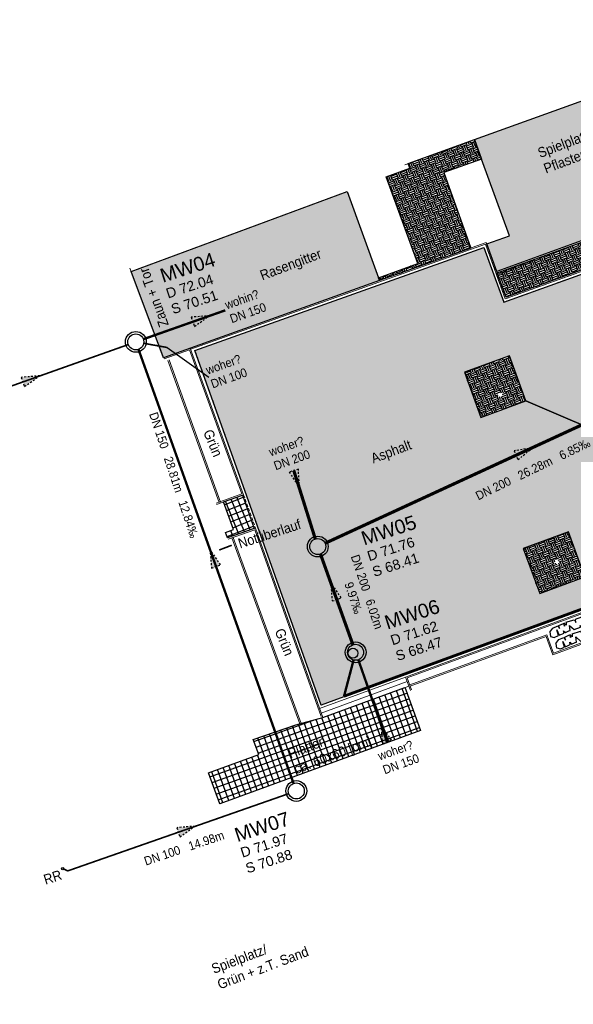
# Model space of a CAD drawing. Header units: metres. Extents: x 32415249 to 32416286, y 5721374 to 5722081.
# Tile 3 of 15: x 32415306 to 32415340, y 5721460 to 5721522. Entities that reach past the tile are written whole.
import ezdxf

# ---------------------------------------------------------------- set-up
doc = ezdxf.new("R2010")
doc.units = ezdxf.units.M
for name, pattern in [('8', [0.3, 0.2, -0.1]), ('G2', [0.375, 0.25, -0.125]), ('S2', [0.5, 0.25, -0.125, 0, -0.125])]:
    doc.linetypes.add(name, pattern=pattern)
doc.layers.get('0').update_dxf_attribs({"linetype": 'CONTINUOUS'})
for name, color, linetype in [('B-Ablauf', 252, 'CONTINUOUS'), ('B-Entw.Fallrohr-lin', 252, 'CONTINUOUS'), ('B-Grün-srf', 253, 'CONTINUOUS'), ('B-Kanal-RW-Lin', 251, 'G2'), ('B-Pflaster-srf', 254, 'CONTINUOUS'), ('Kataster-vorh. Hecke', 94, 'CONTINUOUS'), ('lin-035', 7, 'CONTINUOUS')]:
    doc.layers.add(name, color=color, linetype=linetype)
for name, color, linetype, lineweight in [('B-Asphalt-srf', 254, 'CONTINUOUS', 20), ('B-Kanal-MW-Lin', 251, 'S2', 25), ('B-Kanal-MW-Txt', 251, 'S2', 25), ('B-Pflaster', 252, 'CONTINUOUS', 20), ('B-Rasenkantenstein', 252, 'CONTINUOUS', 20), ('B-Rinne-1z', 252, '8', 20), ('B-Txt', 252, 'CONTINUOUS', 25), ('B-Zaun-l', 1, 'LTBGTZAUL', 18)]:
    doc.layers.add(name, color=color, linetype=linetype, lineweight=lineweight)
doc.layers.add('Konstru', color=30, linetype='CONTINUOUS', plot=False)
doc.styles.add('arial', font='arial.ttf')
doc.styles.get("Standard").update_dxf_attribs({"font": 'arial.ttf', "width": 0.9})
doc.linetypes.add('LTBGTZAUL', pattern='A,10,[13,norm_b2.shx,S=1,R=0,X=0,Y=0],0', length=10)
pattern_1 = [(-338.0971, (32415362.13993, 5721486.5267), (0.1761433, 0.4130206), [0.3175, -0.3175]), (-338.0971, (32415362.0955, 5721486.63718), (0.1761433, 0.4130206), [0.3175, -0.3175]), (-338.0971, (32415362.0511, 5721486.74765), (0.1761433, 0.4130206), [0.3175, -0.3175]), (-248.0971, (32415362.07312, 5721486.79928), (-0.4130206, 0.1761433), [0.3175, -0.3175]), (-248.0971, (32415362.1836, 5721486.8437), (-0.4130206, 0.1761433), [0.3175, -0.3175]), (-248.0971, (32415362.29405, 5721486.8881), (-0.4130206, 0.1761433), [0.3175, -0.3175])]

# ---------------------------------------------------------------- blocks, each defined once
blk = doc.blocks.new('Ka_stxt_ohs')
at = {"style": 'arial'}
for tag, p, height in [('NM', (0.583, -3.779), 1.4), ('DH', (0.583, -5.429), 1), ('SH', (0.583, -7.079), 1)]:
    blk.add_attdef(tag, p, '', height=height, dxfattribs=at)
blk = doc.blocks.new('pfeilmw')
at = {"layer": 'B-Kanal-MW-Lin'}
blk.add_hatch(color=256, dxfattribs=at).paths.add_polyline_path([(-0.57, -0.2), (0.57, 0.2), (-0.76, 2.1)])
at = {"layer": 'B-Kanal-MW-Lin', "linetype": 'ByBlock'}
blk.add_lwpolyline([(-0.57, -0.2), (0.57, 0.2), (-0.76, 2.1), (-0.57, -0.2)], dxfattribs=at)
blk = doc.blocks.new('hecke')
at = {"layer": 'Kataster-vorh. Hecke'}
for p, q in [((-1.176, -0.062), (-0.626, 0.323)), ((-0.626, 0.323), (-0.376, -0.015)), ((-0.572, 0.361), (-0.352, 0.508)), ((-0.376, -0.015), (-0.572, 0.361)), ((-0.068, 0.156), (-0.206, 0.378)), ((-2.179, -0.766), (-1.934, -0.594)), ((-1.934, -0.594), (-1.897, -0.627)), ((-1.897, -0.627), (-1.81, -0.715)), ((-1.865, -0.546), (-1.314, -0.16)), ((-1.81, -0.715), (-1.865, -0.546)), ((-1.163, -0.852), (-1.333, -0.704)), ((-1.314, -0.16), (-1.103, -0.413)), ((-1.115, -0.243), (-1.176, -0.062)), ((-1.163, -0.852), (-0.526, -0.405)), ((-1.065, -0.338), (-1.115, -0.243)), ((-1.103, -0.413), (-1.065, -0.338)), ((-0.614, -0.226), (-0.357, -0.287)), ((-0.526, -0.405), (-0.614, -0.226)), ((-0.357, -0.287), (-0.007, -0.042)), ((-3.24, -1.45), (-2.704, -1.134)), ((-2.694, -1.126), (-2.554, -1.292)), ((-2.557, -1.287), (-2.631, -1.075)), ((-2.628, -1.08), (-2.24, -0.808)), ((-2.24, -0.808), (-2.002, -1.121)), ((-2.002, -1.121), (-2.179, -0.766)), ((-2.089, -1.5), (-1.684, -1.216)), ((-1.74, -1.115), (-1.621, -1.172)), ((-1.684, -1.216), (-1.74, -1.115)), ((-1.621, -1.172), (-1.241, -0.906)), ((-1.339, -0.708), (-1.241, -0.906)), ((-4.205, -2.41), (-4.06, -2.078)), ((-4.06, -2.078), (-3.747, -1.838)), ((-3.747, -1.838), (-3.593, -2.001)), ((-3.694, -1.798), (-3.401, -1.573)), ((-3.593, -2.001), (-3.694, -1.798)), ((-3.401, -1.573), (-3.283, -1.74)), ((-3.283, -1.74), (-3.373, -1.551)), ((-3.188, -2.23), (-3.267, -2.078)), ((-3.267, -2.078), (-3.112, -2.172)), ((-3.112, -2.172), (-2.892, -2.004)), ((-2.807, -1.954), (-2.936, -1.604)), ((-2.936, -1.604), (-2.542, -1.818)), ((-2.897, -2.007), (-2.807, -1.954)), ((-2.542, -1.818), (-2.156, -1.547)), ((-2.203, -1.458), (-2.185, -1.412)), ((-2.156, -1.547), (-2.203, -1.458)), ((-2.185, -1.412), (-2.089, -1.5)), ((-4.209, -2.398), (-4.077, -2.71)), ((-4.075, -2.692), (-3.798, -2.698)), ((-3.798, -2.698), (-3.545, -2.504)), ((-3.545, -2.504), (-3.76, -2.131)), ((-3.76, -2.131), (-3.495, -2.466)), ((-3.495, -2.466), (-3.188, -2.23))]:
    blk.add_line(p, q, dxfattribs=at)
blk.add_lwpolyline([(-3.236, -1.451), (-3.189, -1.658), (-3.374, -1.552)], dxfattribs=at)
for centre, major_axis, start_param, end_param in [((-0.246, 0.344), (0.11, -0.163), 1.58656, 3.157356), ((-0.111, 0.125), (0.103, -0.167), 0.015764, 1.58656)]:
    blk.add_ellipse(centre, major_axis=major_axis, ratio=0.27, start_param=start_param, end_param=end_param, dxfattribs=at)

msp = doc.modelspace()

# ---------------------------------------------------------------- hatches: boundary and pattern name
at = {"layer": 'B-Asphalt-srf'}
h = msp.add_hatch(color=256, dxfattribs=at)
h.paths.add_polyline_path([(32415334.708, 5721507.639), (32415316.644, 5721501.201), (32415319.887, 5721492.092), (32415324.533, 5721479.035), (32415346.456, 5721487.105), (32415343.399, 5721495.453), (32415357.104, 5721500.457), (32415362.14, 5721486.527), (32415369.489, 5721489.216), (32415369.903, 5721488.118), (32415388.625, 5721494.47), (32415387.904, 5721496.43), (32415389.165, 5721496.894), (32415385.95, 5721505.633), (32415382.049, 5721516.175), (32415378.347, 5721514.836), (32415376.036, 5721521.676), (32415372.458, 5721520.416), (32415373.009, 5721517.603), (32415363.229, 5721513.995), (32415353.427, 5721510.456), (32415353.076, 5721507.526), (32415350.374, 5721506.577), (32415348.35, 5721508.691), (32415335.946, 5721504.23)])
h.paths.add_polyline_path([(32415365.051, 5721510.122), (32415364.019, 5721512.939), (32415366.836, 5721513.971), (32415367.868, 5721511.154)], flags=16)
h.paths.add_polyline_path([(32415336.3, 5721500.872), (32415337.332, 5721498.055), (32415334.515, 5721497.023), (32415333.483, 5721499.84)], flags=16)
h.paths.add_polyline_path([(32415339.981, 5721489.867), (32415341.013, 5721487.05), (32415338.196, 5721486.018), (32415337.164, 5721488.835)], flags=16)
at = {"layer": 'B-Grün-srf'}
h = msp.add_hatch(dxfattribs=at)
h.set_pattern_fill('EARTH1', color=256, scale=0.05, angle=1.8, style=0)
h.set_pattern_definition(pattern_1)
h.paths.add_polyline_path([(32415330.071, 5721512.604), (32415328.587, 5721512.053), (32415330.569, 5721506.643), (32415328.124, 5721505.747), (32415328.187, 5721505.57), (32415333.887, 5721507.601), (32415332.208, 5721512.327), (32415334.555, 5721513.155), (32415334.112, 5721514.384), (32415329.965, 5721512.89)])
h = msp.add_hatch(dxfattribs=at)
h.set_pattern_fill('EARTH1', color=256, scale=0.05, angle=1.8, style=0)
h.set_pattern_definition(pattern_1)
h.paths.add_polyline_path([(32415345.075, 5721509.526), (32415335.536, 5721506.062), (32415336.09, 5721504.537), (32415345.528, 5721507.924)])
h = msp.add_hatch(dxfattribs=at)
h.set_pattern_fill('EARTH1', color=256, scale=0.05, angle=1.8, style=0)
h.set_pattern_definition(pattern_1)
h.paths.add_polyline_path([(32415337.332, 5721498.055), (32415337.254, 5721498.267), (32415337.251, 5721498.277), (32415337.238, 5721498.311), (32415337.17, 5721498.497), (32415337.121, 5721498.632), (32415337.07, 5721498.77), (32415337.063, 5721498.789), (32415336.786, 5721499.545), (32415336.781, 5721499.559), (32415336.776, 5721499.572), (32415336.714, 5721499.742), (32415336.556, 5721500.173), (32415336.3, 5721500.872), (32415333.483, 5721499.84), (32415333.818, 5721498.927), (32415333.835, 5721498.88), (32415333.842, 5721498.874), (32415333.839, 5721498.869), (32415334.515, 5721497.023), (32415337.216, 5721498.013)])
h.paths.add_polyline_path([(32415335.862, 5721498.424, -1), (32415335.592, 5721498.424, -1)], flags=16)
h.paths.add_polyline_path([(32415335.972, 5721498.109), (32415337.222, 5721498.515), (32415336.984, 5721499.248), (32415335.733, 5721498.841)], flags=9)
h.paths.add_polyline_path([(32415333.824, 5721499.166), (32415335.311, 5721499.65), (32415335.065, 5721500.408), (32415333.578, 5721499.924)], flags=9)
h.paths.add_polyline_path([(32415334.882, 5721496.315), (32415336.387, 5721496.804), (32415336.142, 5721497.558), (32415334.637, 5721497.069)], flags=9)
h = msp.add_hatch(dxfattribs=at)
h.set_pattern_fill('EARTH1', color=256, scale=0.05, angle=1.8, style=0)
h.set_pattern_definition(pattern_1)
h.paths.add_polyline_path([(32415341.013, 5721487.05), (32415340.787, 5721487.668), (32415340.784, 5721487.674), (32415340.701, 5721487.9), (32415340.698, 5721487.91), (32415340.585, 5721488.217), (32415340.555, 5721488.3), (32415340.069, 5721489.628), (32415340.059, 5721489.655), (32415339.981, 5721489.867), (32415339.878, 5721489.829), (32415339.783, 5721489.794), (32415339.713, 5721489.768), (32415339.639, 5721489.741), (32415339.31, 5721489.621), (32415337.564, 5721488.981), (32415337.164, 5721488.835), (32415338.196, 5721486.018), (32415338.562, 5721486.152), (32415340.407, 5721486.827), (32415340.763, 5721486.958)])
h.paths.add_polyline_path([(32415339.413, 5721487.992, -1), (32415339.143, 5721487.992, -1)], flags=16)
h.paths.add_polyline_path([(32415338.47, 5721485.544), (32415339.861, 5721485.996), (32415339.616, 5721486.752), (32415338.224, 5721486.3)], flags=9)
h.paths.add_polyline_path([(32415339.508, 5721487.544), (32415341.022, 5721488.036), (32415340.775, 5721488.794), (32415339.261, 5721488.302)], flags=9)
h.paths.add_polyline_path([(32415337.423, 5721488.379), (32415338.908, 5721488.862), (32415338.663, 5721489.617), (32415337.177, 5721489.135)], flags=9)
h.paths.add_polyline_path([(32415337.539, 5721486.628), (32415339.053, 5721487.12), (32415338.806, 5721487.878), (32415337.292, 5721487.386)], flags=9)
at = {"layer": 'B-Pflaster-srf'}
h = msp.add_hatch(dxfattribs=at)
h.set_pattern_fill('HERRING_45', color=256, scale=0.005, angle=1.8, style=0)
h.set_pattern_definition([(-338.09707, (32415362.13993, 5721486.52671), (0.0704573, 0.16520825), [0.381, -0.127]), (-248.09707, (32415362.25776, 5721486.57409), (-0.0704573, -0.16520825), [0.381, -0.127])])
h.paths.add_polyline_path([(32415336.297, 5721508.362), (32415334.882, 5721507.864), (32415335.509, 5721506.137), (32415345.127, 5721509.631), (32415345.626, 5721507.874), (32415348.394, 5721508.877), (32415347.725, 5721510.561), (32415355.996, 5721513.531), (32415354.665, 5721517.236), (32415353.218, 5721521.266), (32415334.112, 5721514.384), (32415334.555, 5721513.155)])
h.paths.add_polyline_path([(32415347.024, 5721518.174), (32415351.72, 5721519.893), (32415353.438, 5721515.198), (32415348.743, 5721513.479)], flags=16)
h = msp.add_hatch(dxfattribs=at)
h.set_pattern_fill('HONEYCOMB', color=256, scale=0.05, angle=1.8, style=0)
h.set_pattern_definition([(-338.09707, (32415362.13993, 5721486.52671), (0.2035812, 0.2596641), [0.1905, -0.381]), (-218.09707, (32415362.13993, 5721486.52671), (-0.3266663, 0.04647447), [0.1905, -0.381]), (-278.09707, (32415362.13993, 5721486.52671), (-0.1230851, 0.30613855), [-0.381, 0.1905])])
h.paths.add_polyline_path([(32415312.66, 5721506.142), (32415314.685, 5721500.751), (32415314.685, 5721500.751), (32415328.187, 5721505.57), (32415328.124, 5721505.747), (32415326.146, 5721511.147), (32415315.471, 5721507.185)])
h = msp.add_hatch(dxfattribs=at)
h.set_pattern_fill('GRID', color=256, scale=0.015, angle=1.8, style=0)
h.set_pattern_definition([(-338.0971, (32415362.13993, 5721486.5267), (-0.1421264, 0.3534984), []), (-248.0971, (32415362.13993, 5721486.5267), (-0.3534984, -0.1421264), [])])
h.paths.add_polyline_path([(32415318.685, 5721489.487), (32415320.351, 5721490.082), (32415319.607, 5721492.162), (32415318.417, 5721491.738), (32415319.048, 5721490.015), (32415318.559, 5721489.837)])
h = msp.add_hatch(dxfattribs=at)
h.set_pattern_fill('GRID', color=256, scale=0.015, angle=1.8, style=0)
h.set_pattern_definition([(-340.2, (32415249.3845, 5721512.76996), (-0.1290591, 0.3584756), []), (-250.2, (32415249.3845, 5721512.76996), (-0.3584756, -0.1290591), [])])
h.paths.add_polyline_path([(32415320.625, 5721475.955), (32415317.489, 5721474.806), (32415318.197, 5721472.868), (32415330.744, 5721477.452), (32415329.814, 5721479.999), (32415329.77, 5721480.143), (32415324.633, 5721478.261), (32415322.956, 5721477.8), (32415320.281, 5721476.894)])

# ---------------------------------------------------------------- linework, layer by layer
at = {"layer": 'B-Ablauf', "const_width": 0.18}
msp.add_lwpolyline([(32415325.96, 5721479.597), (32415346.456, 5721487.105)], dxfattribs=at)
at = {"layer": 'B-Entw.Fallrohr-lin'}
msp.add_circle((32415308.375, 5721468.825), 0.075, dxfattribs=at)
at = {"layer": 'B-Kanal-MW-Lin', "linetype": 'ByBlock'}
for centre, radius in [((32415312.946, 5721501.742), 0.65), ((32415312.946, 5721501.742), 0.5), ((32415324.321, 5721488.952), 0.65), ((32415324.321, 5721488.952), 0.5), ((32415326.685, 5721482.341), 0.65), ((32415326.685, 5721482.341), 0.5), ((32415322.977, 5721473.675), 0.65), ((32415322.977, 5721473.675), 0.5)]:
    msp.add_circle(centre, radius, dxfattribs=at)
at = {"layer": 'B-Kanal-MW-Txt', "linetype": 'ByBlock'}
msp.add_lwpolyline([(32415314.902, 5721501.392), (32415317.505, 5721499.532)], dxfattribs=at)
at = {"layer": 'B-Kanal-RW-Lin', "ltscale": 2}
for points, const_width in [([(32415313.417, 5721501.909), (32415318.536, 5721503.715)], 0.15), ([(32415313.438, 5721501.654), (32415314.902, 5721501.392)], 0.1), ([(32415348.645, 5721500.16), (32415324.778, 5721489.156)], 0.2), ([(32415324.165, 5721489.427), (32415322.82, 5721493.702)], 0.2), ([(32415318.942, 5721489.034), (32415318.154, 5721488.732)], 0.1), ([(32415326.517, 5721482.812), (32415324.489, 5721488.481)], 0.2), ([(32415326.557, 5721481.858), (32415325.96, 5721479.597)], 0.15), ([(32415326.855, 5721481.871), (32415328.641, 5721476.752)], 0.15), ([(32415308.375, 5721468.825), (32415308.693, 5721468.681), (32415322.505, 5721473.51)], 0.1)]:
    msp.add_lwpolyline(points, dxfattribs=dict(at, const_width=const_width))
for points in [[(32415298.822, 5721495.225, 0.1, 0.1, 0), (32415299.306, 5721496.904, 0.1, 0.1, 0), (32415312.475, 5721501.575, 0.1, 0.1, 0)], [(32415322.805, 5721474.145, 0.15, 0.15, 0), (32415313.114, 5721501.271, 0.15, 0.15, 0)]]:
    msp.add_lwpolyline(points, format="xyseb", dxfattribs=at)
at = {"layer": 'B-Pflaster'}
for points in [[(32415330.744, 5721477.452), (32415318.197, 5721472.868)], [(32415317.489, 5721474.806), (32415318.197, 5721472.868)]]:
    msp.add_lwpolyline(points, dxfattribs=at)
at = {"layer": 'B-Rasenkantenstein'}
for points in [[(32415345.048, 5721509.601), (32415335.509, 5721506.137)], [(32415334.805, 5721507.842), (32415336.042, 5721504.434), (32415345.626, 5721507.874), (32415345.152, 5721509.548)], [(32415334.852, 5721507.945), (32415336.09, 5721504.537), (32415345.528, 5721507.924), (32415345.075, 5721509.526)], [(32415345.075, 5721509.526), (32415335.536, 5721506.062)], [(32415316.352, 5721501.352), (32415334.852, 5721507.945)], [(32415316.379, 5721501.277), (32415334.804, 5721507.842)], [(32415314.685, 5721500.751), (32415316.352, 5721501.352), (32415319.683, 5721492.189), (32415317.988, 5721491.585)], [(32415314.712, 5721500.676), (32415316.304, 5721501.249), (32415319.58, 5721492.237), (32415317.961, 5721491.66)], [(32415314.957, 5721500.587), (32415318.156, 5721491.695)], [(32415315.033, 5721500.614), (32415318.232, 5721491.722)], [(32415330.112, 5721479.963), (32415329.807, 5721480.797), (32415346.674, 5721486.975), (32415343.604, 5721495.358), (32415355.435, 5721499.692), (32415357.007, 5721500.252), (32415359.231, 5721494.013), (32415357.753, 5721493.528)], [(32415330.187, 5721479.99), (32415329.909, 5721480.749), (32415346.777, 5721486.928), (32415343.707, 5721495.31), (32415355.462, 5721499.616), (32415356.958, 5721500.15), (32415359.128, 5721494.063), (32415357.728, 5721493.604)], [(32415330.076, 5721480.301), (32415338.636, 5721483.436), (32415338.852, 5721482.845), (32415339.06, 5721482.278), (32415348.523, 5721485.779), (32415344.939, 5721495.564), (32415355.833, 5721499.555), (32415358.037, 5721493.721)], [(32415330.103, 5721480.226), (32415338.588, 5721483.334), (32415338.777, 5721482.817), (32415339.013, 5721482.175), (32415348.626, 5721485.732), (32415345.041, 5721495.517), (32415355.786, 5721499.452), (32415357.962, 5721493.692)], [(32415319.607, 5721492.162), (32415320.351, 5721490.082)], [(32415324.63, 5721478.27), (32415324.63, 5721478.27), (32415320.426, 5721490.108), (32415318.685, 5721489.487)], [(32415324.526, 5721478.324), (32415324.526, 5721478.324), (32415320.377, 5721490.006), (32415318.712, 5721489.411)], [(32415318.947, 5721489.497), (32415323.204, 5721477.868)], [(32415319.022, 5721489.525), (32415323.282, 5721477.889)], [(32415324.432, 5721478.828), (32415329.807, 5721480.797)], [(32415324.53, 5721478.543), (32415329.91, 5721480.514)], [(32415324.633, 5721478.261), (32415330.014, 5721480.232)]]:
    msp.add_lwpolyline(points, dxfattribs=at)
at = {"layer": 'B-Rinne-1z'}
for points in [[(32415334.708, 5721507.639), (32415335.946, 5721504.23), (32415345.669, 5721507.72), (32415348.35, 5721508.691), (32415350.374, 5721506.577), (32415353.076, 5721507.526), (32415353.427, 5721510.456), (32415373.009, 5721517.603), (32415372.458, 5721520.416), (32415376.036, 5721521.676)], [(32415334.805, 5721507.842), (32415336.042, 5721504.434), (32415345.625, 5721507.874), (32415348.394, 5721508.877), (32415350.418, 5721506.762), (32415352.929, 5721507.644), (32415353.28, 5721510.573), (32415372.826, 5721517.706), (32415372.274, 5721520.521), (32415376.135, 5721521.878)], [(32415316.644, 5721501.201), (32415334.708, 5721507.639)], [(32415316.649, 5721501.188), (32415316.644, 5721501.201), (32415319.887, 5721492.092), (32415320.523, 5721490.313)], [(32415324.533, 5721479.035), (32415329.601, 5721480.892), (32415346.469, 5721487.071), (32415343.399, 5721495.453), (32415355.38, 5721499.842), (32415357.104, 5721500.457), (32415359.437, 5721493.912), (32415362.14, 5721486.527)], [(32415319.683, 5721492.189), (32415320.426, 5721490.108)], [(32415324.536, 5721479.036), (32415324.533, 5721479.035), (32415320.523, 5721490.313), (32415319.887, 5721492.092)]]:
    msp.add_lwpolyline(points, dxfattribs=at)
at = {"layer": 'B-Zaun-l', "ltscale": 0.25}
for points in [[(32415329.755, 5721512.815), (32415353.218, 5721521.266)], [(32415314.698, 5721500.716), (32415312.578, 5721506.359)]]:
    msp.add_lwpolyline(points, dxfattribs=at)
at = {"layer": 'Konstru'}
for points in [[(32415334.882, 5721507.864), (32415336.297, 5721508.362), (32415334.555, 5721513.155), (32415334.112, 5721514.384), (32415353.218, 5721521.266), (32415351.72, 5721519.893), (32415347.024, 5721518.174), (32415348.743, 5721513.479), (32415353.438, 5721515.198), (32415351.72, 5721519.893), (32415353.218, 5721521.266), (32415354.665, 5721517.236), (32415355.996, 5721513.531), (32415347.725, 5721510.561), (32415348.394, 5721508.877), (32415345.626, 5721507.874), (32415345.127, 5721509.631), (32415335.509, 5721506.137)], [(32415328.587, 5721512.053), (32415330.071, 5721512.604), (32415329.965, 5721512.89), (32415334.112, 5721514.384), (32415334.555, 5721513.155), (32415332.208, 5721512.327), (32415333.887, 5721507.601), (32415328.187, 5721505.57), (32415328.124, 5721505.747), (32415330.569, 5721506.643)], [(32415314.685, 5721500.751), (32415312.66, 5721506.142), (32415315.471, 5721507.185), (32415326.146, 5721511.147), (32415328.124, 5721505.747), (32415328.187, 5721505.57), (32415314.685, 5721500.751)], [(32415335.536, 5721506.062), (32415345.075, 5721509.526), (32415345.528, 5721507.924), (32415336.09, 5721504.537)], [(32415320.351, 5721490.082), (32415318.685, 5721489.487), (32415318.559, 5721489.837), (32415319.048, 5721490.015), (32415318.417, 5721491.738), (32415319.607, 5721492.162)], [(32415317.489, 5721474.806), (32415320.625, 5721475.955), (32415320.281, 5721476.894), (32415322.956, 5721477.8), (32415324.633, 5721478.261), (32415329.77, 5721480.143), (32415329.814, 5721479.999), (32415330.744, 5721477.452), (32415318.197, 5721472.868)]]:
    msp.add_lwpolyline(points, close=True, dxfattribs=at)
for points in [[(32415346.456, 5721487.105), (32415324.533, 5721479.035), (32415319.887, 5721492.092), (32415316.644, 5721501.201), (32415334.708, 5721507.639), (32415335.946, 5721504.23), (32415348.35, 5721508.691)], [(32415343.399, 5721495.453), (32415337.332, 5721498.055), (32415336.3, 5721500.872), (32415333.483, 5721499.84), (32415334.515, 5721497.023), (32415337.332, 5721498.055), (32415343.399, 5721495.453)], [(32415341.013, 5721487.05), (32415339.981, 5721489.867), (32415337.164, 5721488.835), (32415338.196, 5721486.018), (32415341.013, 5721487.05)]]:
    msp.add_lwpolyline(points, dxfattribs=at)
at = {"layer": 'lin-035'}
msp.add_circle((32415326.518, 5721482.284), 0.312, dxfattribs=at)

# ---------------------------------------------------------------- block references
at = {"layer": 'B-Kanal-MW-Lin', "yscale": 0.5, "zscale": 0.5}
for p, xscale, rotation in [((32415316.517, 5721502.998), 0.4999999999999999, 270.3271524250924), ((32415305.89, 5721499.239), 0.4999999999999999, 270.3271524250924), ((32415336.711, 5721494.658), 0.5, 274.2290026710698), ((32415322.82, 5721493.702), 0.5, 178.2404684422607), ((32415317.96, 5721487.708), 0.5, 359.6780948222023), ((32415325.503, 5721485.647), 0.5, 359.6788614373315), ((32415328.641, 5721476.752), 0.5, 359.6788614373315), ((32415315.599, 5721471.096), 0.5, 269.8450782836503)]:
    msp.add_blockref('pfeilmw', p, dxfattribs=dict(at, xscale=xscale, rotation=rotation))
at = {"layer": 'B-Kanal-MW-Txt', "linetype": 'ByBlock', "xscale": 0.6249999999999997, "yscale": 0.6249999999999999, "zscale": 0.625, "rotation": 18.00000000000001}
for p, values in [((32415313.561, 5721507.564, 71.6), {'NM': 'MW04', 'DH': 'D 72.04', 'SH': 'S 70.51'}), ((32415326.136, 5721491.144, 71.6), {'NM': 'MW05', 'DH': 'D 71.76', 'SH': 'S 68.41'}), ((32415327.593, 5721485.888, 71.6), {'NM': 'MW06', 'DH': 'D 71.62', 'SH': 'S 68.47'}), ((32415318.215, 5721472.613, 71.6), {'NM': 'MW07', 'DH': 'D 71.97', 'SH': 'S 70.88'})]:
    msp.add_blockref('Ka_stxt_ohs', p, dxfattribs=at).add_auto_attribs(values)
at = {"layer": 'Kataster-vorh. Hecke', "zscale": 0.8735999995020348, "rotation": 346.3192494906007}
for p, xscale, yscale in [((32415342.884, 5721484.779), 0.8735999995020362, 0.8735999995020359), ((32415343.269, 5721484.059), 0.8735999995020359, 0.8735999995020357)]:
    msp.add_blockref('hecke', p, dxfattribs=dict(at, xscale=xscale, yscale=yscale))

# ---------------------------------------------------------------- texts
at = {"layer": 'B-Entw.Fallrohr-lin', "char_height": 0.625, "width": 0.60257, "attachment_point": 1, "rotation": 18}
for s, insert in [('Notüberlauf', (32415319.271, 5721489.42)), ('RR', (32415307.112, 5721468.408))]:
    msp.add_mtext(s, dxfattribs=dict(at, insert=insert))
at = {"layer": 'B-Kanal-MW-Txt', "linetype": 'ByBlock', "char_height": 0.55}
for s, insert, width, attachment_point, rotation in [('wohin?\\PDN 150', (32415318.453, 5721504.287), 6.43748, 1, 19.60392), ('woher?\\PDN 100', (32415317.26, 5721500.209), 6.43748, 1, 19.60392), ('DN 150   28.81m   12.84‰', (32415315.587, 5721493.505), 8.73182, 2, 288.35706), ('woher?\\PDN 200', (32415321.197, 5721495.097), 6.43748, 1, 19.60392), ('DN 200   26.28m   6.85‰', (32415334.112, 5721492.328), 8.01415, 1, 25.76856), ('DN 200   6.02m   9.97‰', (32415327.658, 5721486.208), 5.08785, 2, 288.35706), ('woher?\\PDN 150', (32415328.014, 5721476.095), 6.43748, 1, 19.60392), ('DN 100   14.98m   ', (32415313.399, 5721469.527), 5.44681, 1, 18.68663)]:
    msp.add_mtext(s, dxfattribs=dict(at, insert=insert, width=width, attachment_point=attachment_point, rotation=rotation))
at = {"layer": 'B-Txt', "char_height": 0.625, "attachment_point": 1}
for s, insert, width, rotation in [('Spielplatz/\\PPflaster 20/10/8 [cm]', (32415337.994, 5721513.814), 7.49797, 20.74159), ('Rasengitter', (32415320.633, 5721506.165), 5.33631, 20.74159), ('Zaun + Tor', (32415314.426, 5721502.591), 4.55653, 109.69716), ('Grün', (32415317.723, 5721496.343), 4.55653, 292.53744), ('Asphalt', (32415327.566, 5721494.723), 5.33631, 20.74159), ('Grün', (32415322.188, 5721483.91), 4.55653, 292.53744), ('Platten\\Pca. 60x60 [cm]', (32415322.386, 5721476.281), 5.33631, 20.74159), ('Spielplatz/\\PGrün + z.T. Sand', (32415317.603, 5721462.826), 6.14163, 20.74159)]:
    msp.add_mtext(s, dxfattribs=dict(at, insert=insert, width=width, rotation=rotation))

doc.saveas('drawing.dxf')
